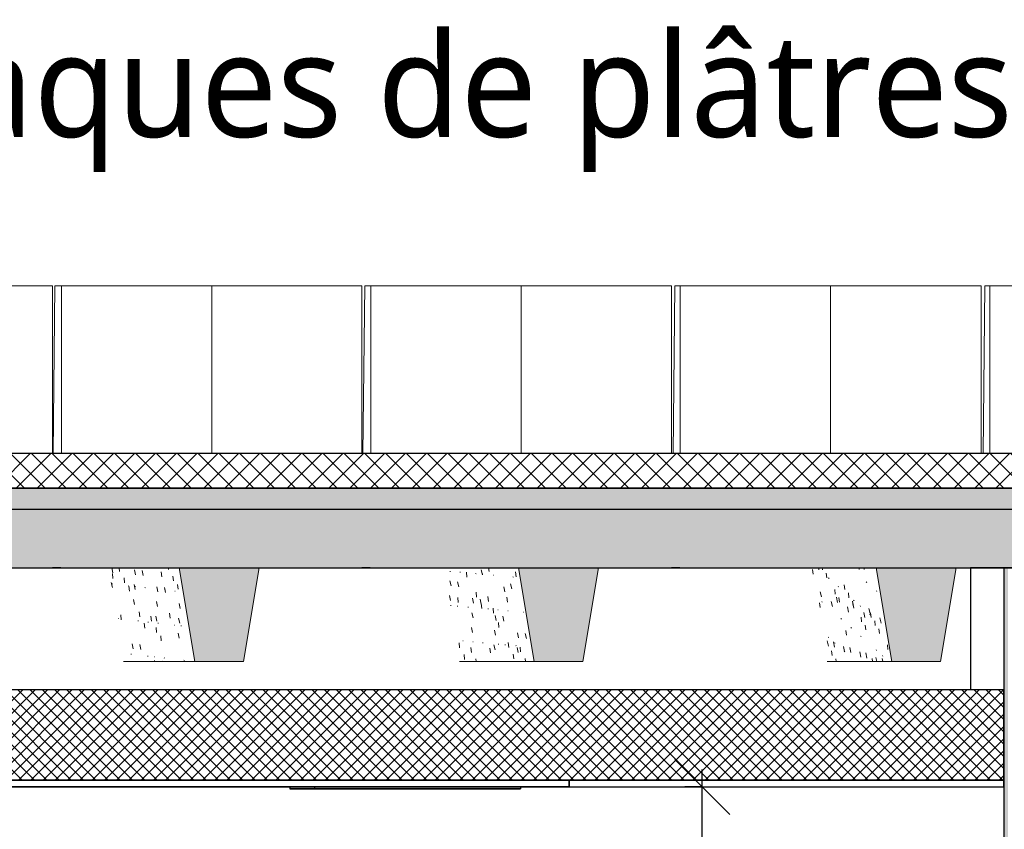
# Model space of a CAD drawing. Header units: centimetres. Extents: x -2631 to 8345, y -3715 to 485.
# Tile 71 of 82: x 4775 to 5058, y 239 to 472. Entities that reach past the tile are written whole.
import ezdxf

# ---------------------------------------------------------------- set-up
doc = ezdxf.new("R2010")
doc.units = ezdxf.units.CM
for name, color, linetype, lineweight in [('0-1', 7, 'Continuous', 5), ('COTGEN-50', 7, 'Continuous', 30), ('MUR', 7, 'Continuous', 25), ('MUR_C', 7, 'Continuous', 25), ('OSSATURE', 7, 'Continuous', 18), ('OSSATURE-5', 7, 'Continuous', 25), ('PLAF', 7, 'Continuous', 25), ('PLAF_C', 7, 'Continuous', 25), ('SOL', 7, 'Continuous', 25), ('SOL_C', 7, 'Continuous', 25), ('TOIT_C', 7, 'Continuous', 25)]:
    doc.layers.add(name, color=color, linetype=linetype, lineweight=lineweight)
for name, color, linetype, lineweight, true_color in [('A-FLOR-PATT-2', 7, 'Continuous', 18, 0x787878), ('A-ROOF-PATT-1', 9, 'Continuous', 5, 0x808080), ('COTGEN-1', 9, 'Continuous', 30, 0x808080), ('HACHURE_C-2', 7, 'Continuous', 5, 0xdadada), ('MOBILIER-2', 7, 'Continuous', 25, 0x7f7f7f), ('OSSATURE-3', 9, 'Continuous', 5, 0x808080), ('OSSATURE-4', 9, 'Continuous', 18, 0x808080), ('OSSATURE_C-1', 9, 'Continuous', 18, 0x808080), ('PLAF-1', 7, 'Continuous', 18, 0x787878), ('TITRARCHI-1', 1, 'Continuous', 30, 0xff0000), ('TOIT-1', 9, 'Continuous', 25, 0x808080), ('TOIT_C-1', 9, 'Continuous', 25, 0x808080), ('Z-1', 9, 'Continuous', 18, 0x808080)]:
    doc.layers.add(name, color=color, linetype=linetype, lineweight=lineweight, true_color=true_color)
doc.styles.add('Arial_1', font='arial.ttf', dxfattribs={"height": 12.5})
doc.styles.add('Trebuchet MS', font='trebuc.ttf', dxfattribs={"height": 30})
doc.dimstyles.new('DRMN_COTE', dxfattribs={"dimscale": 30.48, "dimtxt": 12.753242, "dimasz": 0.520833, "dimexe": 0.164042, "dimexo": 0.0625, "dimgap": 0.032808, "dimtad": 1, "dimlfac": 0.01, "dimrnd": 0.01, "dimzin": 0, "dimdsep": 46, "dimtxsty": 'Arial_1', "dimblk1": 'OBLIQUE', "dimblk2": 'OBLIQUE', "dimsah": 1, "dimcen": 0.09, "dimdle": 0.164042, "dimazin": 0, "dimtfac": 1, "dimtdec": 4, "dimtix": 1, "dimtmove": 0, "dimatfit": 3, "dimfxl": 0.164042, "dimfxlon": 1, "dimtvp": 1, "dimtolj": 1, "dimtzin": 0, "dimarcsym": 2})
pattern_1 = [(45, (-3.562, -172.5), (-1.767767, 1.767767), []), (135, (-3.562, -172.5), (-1.767767, -1.767767), [])]

# ---------------------------------------------------------------- blocks, each defined once
blk = doc.blocks.new('B02_ARC_rvt-2-Coupe AA_Lot 04')
at = {"layer": 'A-FLOR-PATT-2'}
h = blk.add_hatch(dxfattribs=at)
h.set_pattern_fill('FP_7', color=256, style=0, pattern_type=2)
h.set_pattern_definition([(45, (-3.562, -172.5), (-3.005204, 3.005204), []), (135, (-3.562, -172.5), (-3.005204, -3.005204), [])])
h.paths.add_polyline_path([(-541.11, 337.21), (-541.11, 347.21), (-2122.25, 347.21), (-2122.25, 337.21), (-550.52, 337.21)])
at = {"layer": 'HACHURE_C-2'}
blk.add_hatch(color=256, dxfattribs=at).paths.add_polyline_path([(-1242.56, 0), (-1242.17, 0), (-1242.17, 314.21), (-1243.42, 314.21), (-1243.42, 0)])
at = {"layer": 'PLAF-1'}
h = blk.add_hatch(dxfattribs=at)
h.set_pattern_fill('FP_5', color=256, style=0, pattern_type=2)
h.set_pattern_definition(pattern_1)
h.paths.add_polyline_path([(-2106.1, 253), (-1973.27, 253), (-1973.27, 279), (-2106.1, 279), (-2106.1, 267.67)])
h.paths.add_polyline_path([(-1243.42, 253), (-1243.42, 279), (-1368.76, 279), (-1368.76, 253), (-1250.53, 253)])
h = blk.add_hatch(dxfattribs=at)
h.set_pattern_fill('FP_5', color=256, style=0, pattern_type=2)
h.set_pattern_definition(pattern_1)
h.paths.add_polyline_path([(-1973.27, 253), (-1368.76, 253), (-1368.76, 279), (-1973.27, 279), (-1973.27, 267.67)])
at = {"layer": 'MUR'}
for p, q in [((-1515.38, 314.21), (-1517.75, 314.21)), ((-1426.15, 314.21), (-1428.55, 314.21)), ((-1336.88, 314.21), (-1339.29, 314.21)), ((-1243.42, 314.21), (-1252.98, 314.21)), ((-1252.98, 314.21), (-1252.98, 279)), ((-1247.56, 314.21), (-1249.98, 314.21))]:
    blk.add_line(p, q, dxfattribs=at)
at = {"layer": 'MUR', "flags": 128}
for points in [[(-2122.15, 314.21), (-2002.58, 314.21), (-1877.94, 314.21), (-1753.18, 314.21), (-1628.29, 314.21), (-1503.29, 314.21), (-1378.18, 314.21), (-1252.98, 314.21)], [(-1243.5, 314.21), (-1134.26, 314.21), (-1024.97, 314.21), (-915.64, 314.21), (-806.26, 314.21)]]:
    blk.add_lwpolyline(points, dxfattribs=at)
at = {"layer": 'MUR_C'}
for p, q in [((-1243.42, 314.21), (-1243.42, 37.09)), ((-1233.91, 314.21), (-1243.42, 314.21))]:
    blk.add_line(p, q, dxfattribs=at)
at = {"layer": 'PLAF'}
for p, q in [((-1252.98, 279), (-2106.11, 279)), ((-1382.51, 251), (-1978.04, 251)), ((-1562.8, 251), (-1448.11, 251)), ((-1384.13, 251), (-1254.17, 251)), ((-1368.76, 251), (-1382.51, 251))]:
    blk.add_line(p, q, dxfattribs=at)
at = {"layer": 'PLAF_C'}
for p, q in [((-1368.76, 279), (-1973.27, 279)), ((-1243.42, 279), (-1368.76, 279)), ((-1243.42, 253), (-1243.42, 279)), ((-1368.76, 253), (-1973.27, 253)), ((-1973.27, 253), (-1368.76, 253)), ((-1368.76, 253), (-1243.42, 253)), ((-1368.76, 251), (-1368.76, 253)), ((-1368.76, 253), (-1368.76, 251)), ((-1243.42, 253), (-1368.76, 253)), ((-1243.42, 251), (-1243.42, 253)), ((-1973.27, 251), (-1368.76, 251)), ((-1368.76, 251), (-1243.42, 251))]:
    blk.add_line(p, q, dxfattribs=at)
at = {"layer": 'SOL'}
for p, q in [((-1488.5, 347.21), (-1572.52, 347.21)), ((-1221.44, 347.21), (-1477.71, 347.21)), ((-1572.52, 337.21), (-1488.5, 337.21)), ((-1477.71, 337.21), (-1221.44, 337.21))]:
    blk.add_line(p, q, dxfattribs=at)
at = {"layer": 'SOL_C'}
for p, q in [((-550.52, 347.21), (-2122.25, 347.21)), ((-2122.25, 337.21), (-541.11, 337.21))]:
    blk.add_line(p, q, dxfattribs=at)
blk = doc.blocks.new('20_MUR PREFA_01 - Type 1-V74-Coupe AA_Lot 04')
at = {"layer": 'Z-1'}
for p, q in [((-1294.96, 395.59), (-1293.35, 395.59)), ((-1293.35, 395.59), (-1293.35, 347.21))]:
    blk.add_line(p, q, dxfattribs=at)
blk = doc.blocks.new('20_MUR PREFA_01 - Type 1-V75-Coupe AA_Lot 04')
at = {"layer": 'Z-1'}
for p, q in [((-1384.38, 395.59), (-1382.63, 395.59)), ((-1382.63, 395.59), (-1382.63, 347.21))]:
    blk.add_line(p, q, dxfattribs=at)
blk = doc.blocks.new('20_MUR PREFA_01 - Type 1-V76-Coupe AA_Lot 04')
at = {"layer": 'Z-1'}
for p, q in [((-1473.76, 395.59), (-1471.87, 395.59)), ((-1471.87, 395.59), (-1471.87, 347.21))]:
    blk.add_line(p, q, dxfattribs=at)
blk = doc.blocks.new('B02_DC_STR_rvt-2-Coupe AA_Lot 04')
at = {"layer": 'A-ROOF-PATT-1'}
blk.add_hatch(color=256, dxfattribs=at).paths.add_polyline_path([(-2120.16, 314.21), (-586.99, 314.21), (-587.16, 315.21), (-564.15, 315.21), (-564.32, 314.21), (-485.99, 314.21), (-486.32, 316.21), (-463.32, 316.21), (-463.65, 314.21), (-389.29, 314.21), (-389.63, 316.21), (-366.62, 316.21), (-366.95, 314.21), (-288.7, 314.21), (-289.03, 316.21), (-266.03, 316.21), (-266.36, 314.21), (-191.25, 314.21), (-191.58, 316.21), (-168.58, 316.21), (-168.91, 314.21), (-90.3, 314.21), (-90.8, 317.21), (-67.8, 317.21), (-68.3, 314.21), (6.12, 314.21), (5.79, 316.21), (28.79, 316.21), (28.46, 314.21), (107.97, 314.21), (107.63, 316.21), (130.64, 316.21), (130.31, 314.21), (204.42, 314.21), (204.09, 316.21), (227.1, 316.21), (226.76, 314.21), (307.78, 314.21), (307.44, 316.21), (330.47, 316.21), (330.13, 314.21), (405.56, 314.21), (405.22, 316.21), (428.25, 316.21), (427.91, 314.21), (507.27, 314.21), (506.93, 316.21), (529.97, 316.21), (529.64, 314.21), (604.57, 314.21), (604.24, 316.21), (627.28, 316.21), (626.95, 314.21), (706.47, 314.21), (706.13, 316.21), (729.2, 316.21), (728.87, 314.21), (803.39, 314.21), (803.06, 316.21), (826.13, 316.21), (825.79, 314.21), (906.9, 314.21), (906.57, 316.21), (929.67, 316.21), (929.33, 314.21), (1004, 314.21), (1003.67, 316.21), (1026.77, 316.21), (1026.43, 314.21), (1108.65, 314.21), (1108.32, 316.21), (1131.45, 316.21), (1131.12, 314.21), (1206.57, 314.21), (1206.23, 316.21), (1229.37, 316.21), (1229.03, 314.21), (1310.51, 314.21), (1310.17, 316.21), (1333.36, 316.21), (1333.02, 314.21), (1408.63, 314.21), (1408.29, 316.21), (1431.48, 316.21), (1431.14, 314.21), (1506.06, 314.21), (1505.73, 316.21), (1528.91, 316.21), (1528.58, 314.21), (1591.63, 314.21), (1591.63, 331.21), (-2120.16, 331.21), (-2120.16, 318.28)])
at = {"layer": 'OSSATURE'}
h = blk.add_hatch(dxfattribs=at)
h.set_pattern_fill('FP_14', color=256, style=0, pattern_type=2)
h.set_pattern_definition([(282.324, (-1350.526, -397.952), (9.6825789, -39.4043784), [1.475, -25.347, 1.475, -168.396]), (282.324, (-1350.526, -397.952), (9.6825789, -39.4043784), [-28.297, -25.347, 1.475, -52.168, -89.406]), (282.324, (-1350.526, -397.952), (9.6825789, -39.4043784), [-107.287, 1.475, -25.347, 1.475, -61.109]), (282.324, (-1350.526, -397.952), (9.6825789, -39.4043784), [-135.584, -16.406, 1.475, -43.228]), (96.315, (-1347.664, -408.597), (-4.3128995, 29.1444475), [1.431, -24.594, 1.431, -163.397]), (96.315, (-1347.664, -408.597), (-4.3128995, 29.1444475), [-27.457, -24.594, 1.431, -50.62, -86.752]), (96.315, (-1347.664, -408.597), (-4.3128995, 29.1444475), [-104.102, 1.431, -24.594, 1.431, -59.295]), (96.315, (-1347.664, -408.597), (-4.3128995, 29.1444475), [-131.559, -15.919, 1.431, -41.944]), (173.302, (-1346.71, -403.137), (-7.74596, -8.9174), [0.15852, -2.724, 0.15852, -2.724, -15.371]), (173.302, (-1346.71, -403.137), (-7.74596, -8.9174), [-5.764, 0.15852, -5.606, 0.15852, -2.724, -6.725]), (173.302, (-1346.71, -403.137), (-7.74596, -8.9174), [-14.411, 0.15852, -1.763, 0.15852, -4.645])])
h.paths.add_polyline_path([(-1481.25, 287.21), (-1476.73, 287.21), (-1481.25, 314.21), (-1501.81, 314.21), (-1497.32, 287.21)])
h = blk.add_hatch(dxfattribs=at)
h.set_pattern_fill('FP_15', color=256, style=0, pattern_type=2)
h.set_pattern_definition([(282.359, (-1256.002, -382.142), (9.7088975, -39.3713465), [1.473, -25.313, 1.473, -168.171]), (282.359, (-1256.002, -382.142), (9.7088975, -39.3713465), [-28.259, -25.313, 1.473, -52.099, -89.287]), (282.359, (-1256.002, -382.142), (9.7088975, -39.3713465), [-107.144, 1.473, -25.313, 1.473, -61.027]), (282.359, (-1256.002, -382.142), (9.7088975, -39.3713465), [-135.403, -16.384, 1.473, -43.17]), (96.314, (-1253.136, -392.756), (-4.3257188, 29.219512), [1.434, -24.632, 1.434, -163.648]), (96.314, (-1253.136, -392.756), (-4.3257188, 29.219512), [-27.499, -24.632, 1.434, -50.697, -86.885]), (96.314, (-1253.136, -392.756), (-4.3257188, 29.219512), [-104.262, 1.434, -24.632, 1.434, -59.386]), (96.314, (-1253.136, -392.756), (-4.3257188, 29.219512), [-131.761, -15.943, 1.434, -42.009]), (174.859, (-1252.18, -387.245), (-7.23942, -9.22139), [0.15829, -2.72, 0.15829, -2.72, -15.35]), (174.859, (-1252.18, -387.245), (-7.23942, -9.22139), [-5.756, 0.15829, -5.598, 0.15829, -2.72, -6.716]), (174.859, (-1252.18, -387.245), (-7.23942, -9.22139), [-14.39, 0.15829, -1.76, 0.15829, -4.639])])
h.paths.add_polyline_path([(-1400.38, 287.21), (-1378.88, 287.21), (-1383.4, 314.21), (-1404.86, 314.21), (-1402.74, 301.41)])
h = blk.add_hatch(dxfattribs=at)
h.set_pattern_fill('FP_16', color=256, style=0, pattern_type=2)
h.set_pattern_definition([(281.491, (-1159.6, -365.754), (9.0398226, -40.1856209), [1.526, -26.213, 1.526, -174.149]), (281.491, (-1159.6, -365.754), (9.0398226, -40.1856209), [-29.264, -26.213, 1.526, -53.951, -92.461]), (281.491, (-1159.6, -365.754), (9.0398226, -40.1856209), [-110.953, 1.526, -26.213, 1.526, -63.197]), (281.491, (-1159.6, -365.754), (9.0398226, -40.1856209), [-140.216, -16.967, 1.526, -44.705]), (96.378, (-1156.837, -377.204), (-3.9797909, 27.0392511), [1.368, -23.503, 1.368, -156.148]), (96.378, (-1156.837, -377.204), (-3.9797909, 27.0392511), [-26.239, -23.503, 1.368, -48.374, -82.903]), (96.378, (-1156.837, -377.204), (-3.9797909, 27.0392511), [-99.484, 1.368, -23.503, 1.368, -56.664]), (96.378, (-1156.837, -377.204), (-3.9797909, 27.0392511), [-125.723, -15.213, 1.368, -40.084]), (138.259, (-1155.916, -373.169), (-13.78861, 3.73775), [0.20365, -3.499, 0.20365, -3.499, -19.748]), (138.259, (-1155.916, -373.169), (-13.78861, 3.73775), [-7.406, 0.20365, -7.202, 0.20365, -3.499, -8.64]), (138.259, (-1155.916, -373.169), (-13.78861, 3.73775), [-18.514, 0.20365, -2.265, 0.20365, -5.968])])
h.paths.add_polyline_path([(-1280.25, 287.21), (-1275.73, 287.21), (-1280.25, 314.21), (-1298.82, 314.21), (-1294.33, 287.21), (-1292.28, 287.21)])
at = {"layer": 'OSSATURE-3'}
for points in [[(-1462.67, 287.21), (-1458.15, 314.21), (-1481.25, 314.21), (-1476.73, 287.21)], [(-1378.08, 287.21), (-1364.82, 287.21), (-1360.3, 314.21), (-1383.4, 314.21), (-1378.88, 287.21)], [(-1261.69, 287.21), (-1257.18, 314.21), (-1280.25, 314.21), (-1275.73, 287.21)]]:
    blk.add_hatch(color=256, dxfattribs=at).paths.add_polyline_path(points)
at = {"layer": 'TOIT-1'}
blk.add_hatch(color=256, dxfattribs=at).paths.add_polyline_path([(-102.6, 331.21), (1591.63, 331.21), (1591.63, 337.21), (-2120.16, 337.21), (-2120.16, 331.21), (-166.38, 331.21)])
at = {"layer": 'OSSATURE-4'}
for p, q in [((-1519.78, 395.59), (-1606.38, 395.59)), ((-1517.75, 395.59), (-1604.35, 395.59)), ((-1519.78, 395.59), (-1517.75, 395.59)), ((-1517.75, 395.59), (-1517.75, 347.21)), ((-1517.08, 395.59), (-1517.64, 347.21)), ((-1515.19, 395.59), (-1517.08, 395.59)), ((-1430.43, 395.59), (-1517.08, 395.59)), ((-1515.19, 347.21), (-1515.19, 395.59)), ((-1428.54, 395.59), (-1515.19, 395.59)), ((-1430.43, 395.59), (-1428.54, 395.59)), ((-1428.54, 395.59), (-1428.54, 347.21)), ((-1427.73, 395.59), (-1428.25, 347.21)), ((-1425.98, 395.59), (-1427.73, 395.59)), ((-1341.03, 395.59), (-1427.73, 395.59)), ((-1425.98, 347.21), (-1425.98, 395.59)), ((-1339.28, 395.59), (-1425.98, 395.59)), ((-1341.03, 395.59), (-1339.28, 395.59)), ((-1339.28, 395.59), (-1339.28, 347.21)), ((-1338.33, 395.59), (-1338.81, 347.21)), ((-1336.72, 395.59), (-1338.33, 395.59)), ((-1251.59, 395.59), (-1338.33, 395.59)), ((-1336.72, 347.21), (-1336.72, 395.59)), ((-1249.97, 395.59), (-1336.72, 395.59)), ((-1251.59, 395.59), (-1249.97, 395.59)), ((-1249.97, 395.59), (-1249.97, 347.21)), ((-1248.89, 395.59), (-1249.32, 347.21)), ((-1247.41, 395.59), (-1248.89, 395.59)), ((-1162.1, 395.59), (-1248.89, 395.59)), ((-1247.41, 347.21), (-1247.41, 395.59)), ((-1160.62, 395.59), (-1247.41, 395.59)), ((-1481.25, 314.21), (-1503.09, 314.21)), ((-1458.15, 314.21), (-1481.25, 314.21)), ((-1383.4, 314.21), (-1406.16, 314.21)), ((-1360.3, 314.21), (-1383.4, 314.21)), ((-1280.25, 314.21), (-1299.9, 314.21)), ((-1257.18, 314.21), (-1280.25, 314.21)), ((-1497.33, 287.21), (-1476.73, 287.21)), ((-1400.38, 287.21), (-1378.88, 287.21)), ((-1294.33, 287.21), (-1275.73, 287.21))]:
    blk.add_line(p, q, dxfattribs=at)
at = {"layer": 'OSSATURE_C-1'}
for p, q in [((-1481.25, 314.21), (-1476.73, 287.21)), ((-1462.67, 287.21), (-1458.15, 314.21)), ((-1383.4, 314.21), (-1378.88, 287.21)), ((-1364.82, 287.21), (-1360.3, 314.21)), ((-1280.25, 314.21), (-1275.73, 287.21)), ((-1261.69, 287.21), (-1257.18, 314.21)), ((-1476.73, 287.21), (-1462.67, 287.21)), ((-1378.88, 287.21), (-1364.82, 287.21)), ((-1275.73, 287.21), (-1261.69, 287.21))]:
    blk.add_line(p, q, dxfattribs=at)
at = {"layer": 'TOIT-1'}
for p, q in [((-1515.47, 337.21), (-1517.76, 337.21)), ((-1426.23, 337.21), (-1428.55, 337.21)), ((-1336.95, 337.21), (-1339.29, 337.21)), ((-1247.63, 337.21), (-1249.97, 337.21)), ((-1517.76, 314.21), (-1515.47, 314.21)), ((-1481.25, 314.21), (-1458.15, 314.21)), ((-1428.55, 314.21), (-1426.23, 314.21)), ((-1383.4, 314.21), (-1360.3, 314.21)), ((-1339.29, 314.21), (-1336.95, 314.21)), ((-1280.25, 314.21), (-1257.18, 314.21)), ((-1249.97, 314.21), (-1247.63, 314.21))]:
    blk.add_line(p, q, dxfattribs=at)
at = {"layer": 'TOIT_C'}
blk.add_line((-2120.16, 331.21), (1591.63, 331.21), dxfattribs=at)
at = {"layer": 'TOIT_C-1'}
for p, q in [((1591.63, 337.21), (-2120.16, 337.21)), ((-1561.49, 314.21), (-1481.25, 314.21)), ((-1458.15, 314.21), (-1383.4, 314.21)), ((-1360.3, 314.21), (-1280.25, 314.21)), ((-1257.18, 314.21), (-1183.22, 314.21))]:
    blk.add_line(p, q, dxfattribs=at)
at = {"layer": 'OSSATURE-5'}
for name in ['20_MUR PREFA_01 - Type 1-V76-Coupe AA_Lot 04', '20_MUR PREFA_01 - Type 1-V75-Coupe AA_Lot 04', '20_MUR PREFA_01 - Type 1-V74-Coupe AA_Lot 04']:
    blk.add_blockref(name, (0, 0), dxfattribs=at)
blk = doc.blocks.new('604_DALLE LED 600x600MM - 26W 4000K 3600lm-V86-Coupe AA_Lot 04')
at = {"layer": 'MOBILIER-2'}
for p, q in [((-1805.41, 251), (-1806.69, 251)), ((-1806.69, 251), (-1799.42, 251)), ((-1806.69, 251), (-1806.69, 250.5)), ((-1799.42, 250.5), (-1806.69, 250.5)), ((-1806.69, 250.5), (-1747.44, 250.5)), ((-1798.41, 251), (-1805.41, 251)), ((-1748.44, 250.5), (-1805.41, 250.5)), ((-1805.41, 250.5), (-1798.41, 250.5)), ((-1805.41, 250.5), (-1798.41, 250.5)), ((-1748.44, 250.5), (-1805.41, 250.5)), ((-1799.42, 251), (-1740.16, 251)), ((-1799.42, 250.5), (-1799.42, 251)), ((-1740.16, 250.5), (-1799.42, 250.5)), ((-1741.44, 251), (-1798.41, 251)), ((-1798.41, 250.5), (-1741.44, 250.5)), ((-1798.41, 250.5), (-1741.44, 250.5)), ((-1748.44, 250.5), (-1741.44, 250.5)), ((-1741.44, 250.5), (-1748.44, 250.5)), ((-1747.44, 250.5), (-1740.16, 250.5)), ((-1740.16, 251), (-1741.44, 251)), ((-1740.16, 251), (-1740.16, 250.5))]:
    blk.add_line(p, q, dxfattribs=at)
blk = doc.blocks.new('B02_ELE_rvt-1-Coupe AA_Lot 04')
at = {"layer": 'MOBILIER-2'}
blk.add_blockref('604_DALLE LED 600x600MM - 26W 4000K 3600lm-V86-Coupe AA_Lot 04', (357.32, 0), dxfattribs=at)
blk = doc.blocks.new('DIMBLOCK1-Coupe AA_Lot 04')
at = {"layer": 'COTGEN-50', "color": 8, "true_color": 0x808080}
for p, q in [((4971.37, 251), (4963.44, 258.94)), ((4971.37, -3.92), (4971.37, 256)), ((4971.37, 251), (4966.37, 251)), ((4971.37, 251), (4979.31, 243.06)), ((4971.37, 251), (4976.37, 251)), ((4971.37, 1.08), (4963.44, 9.02)), ((4971.37, 1.08), (4966.37, 1.08)), ((4971.37, 1.08), (4979.31, -6.86)), ((4971.37, 1.08), (4976.37, 1.08))]:
    blk.add_line(p, q, dxfattribs=at)
at = {"layer": 'COTGEN-50', "color": 0, "insert": (4954.15, 109.17), "char_height": 12.5, "width": 40.4965, "attachment_point": 1, "rotation": 90, "line_spacing_factor": 0.941778, "style": 'Arial_1'}
blk.add_mtext('2.50', dxfattribs=at)
blk = doc.blocks.new('_Oblique')
at = {"color": 0, "linetype": 'ByBlock', "lineweight": -2}
blk.add_line((-0.5, -0.5), (0.5, 0.5), dxfattribs=at)

msp = doc.modelspace()

# ---------------------------------------------------------------- block references
at = {"layer": '0-1'}
for name in ['B02_DC_STR_rvt-2-Coupe AA_Lot 04', 'B02_ARC_rvt-2-Coupe AA_Lot 04', 'B02_ELE_rvt-1-Coupe AA_Lot 04']:
    msp.add_blockref(name, (6301.758, 0), dxfattribs=at)

# ---------------------------------------------------------------- texts
at = {"layer": 'TITRARCHI-1', "insert": (4404.55, 468.598), "char_height": 30, "width": 840.1685, "attachment_point": 1, "style": 'Trebuchet MS'}
msp.add_mtext('Peinture plafond plaques de plâtres ', dxfattribs=at)

# ---------------------------------------------------------------- dimensions: what is measured, and where the dimension line sits
at = {"layer": 'COTGEN-1'}
dim = msp.add_linear_dim(base=(4971.375, 251), p1=(4966.375, 1.08), p2=(4966.375, 251), angle=90, dimstyle='DRMN_COTE', override={"dimpost": '<>', "dimfxl": 249.919885}, dxfattribs=at)
dim.commit()
dim.dimension.update_dxf_attribs({"geometry": 'DIMBLOCK1-Coupe AA_Lot 04', "text_midpoint": (4963.993, 126.04)})

doc.saveas('drawing.dxf')
